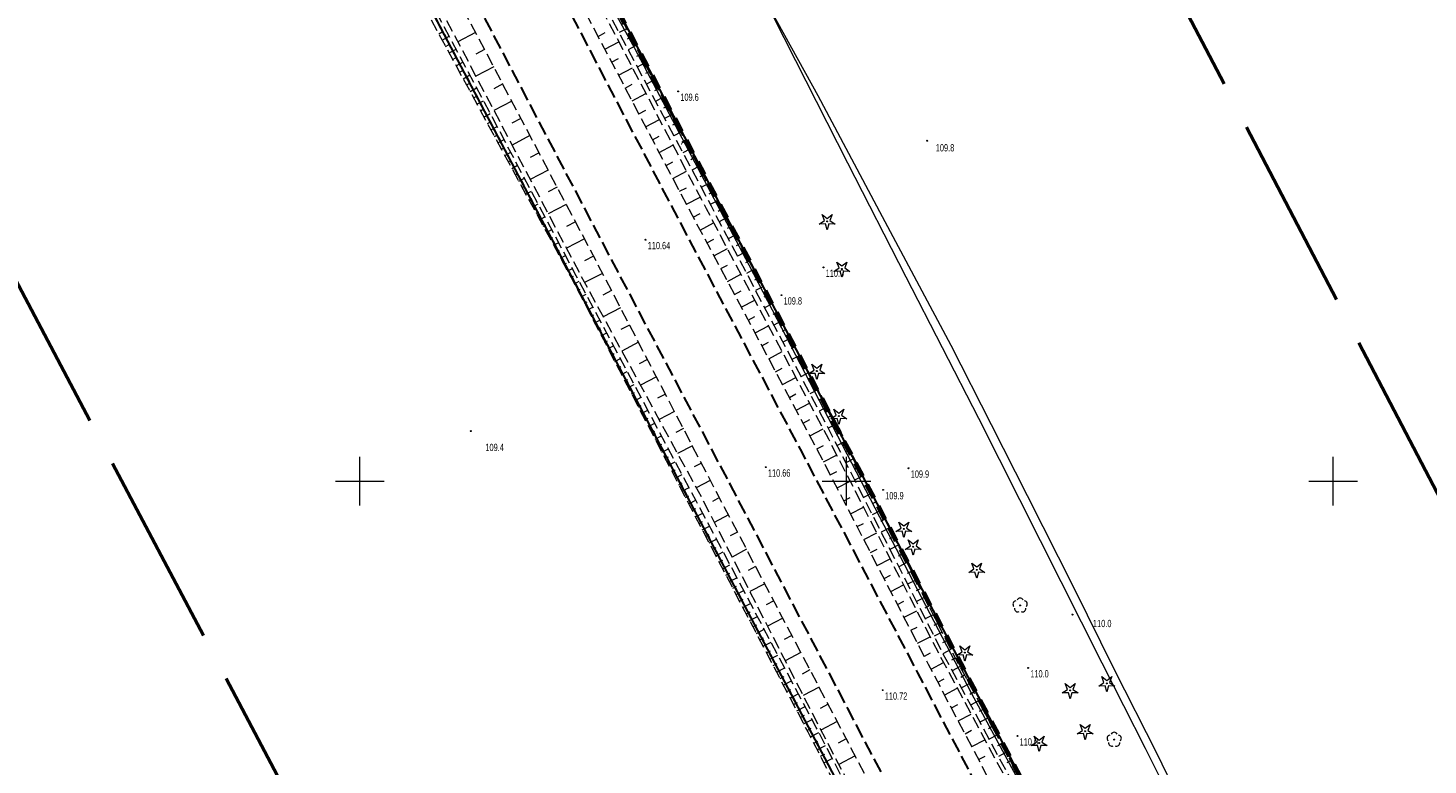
# Model space of a CAD drawing. Header units: metres. Extents: x 7531673 to 7533164, y 5721297 to 5724010.
# Tile 49 of 58: x 7531866 to 7532010, y 5723521 to 5723597. Entities that reach past the tile are written whole.
import ezdxf
from ezdxf.enums import TextEntityAlignment as Align

# ---------------------------------------------------------------- set-up
doc = ezdxf.new("R2010")
doc.units = ezdxf.units.M
for name, pattern in [('4_SUPT_01', [0]), ('GAO', [2.5, 1.5, -1]), ('GDE', [0]), ('GUZ', [1, 0.5, -0.5]), ('L_0_05', [1.75, 1.25, -0.5]), ('L_0_06', [2, 1.5, -0.5]), ('L_0_09', [2.5, 2, -0.5])]:
    doc.linetypes.add(name, pattern=pattern)
doc.layers.get('0').update_dxf_attribs({"color": 252})
for name, color, linetype, lineweight in [('Dzialki', 80, 'GDE', 30), ('EPGPO_L_0', 204, 'GAO', 70), ('jezdnia', 252, 'L_0_06', 18), ('k', 252, 'Continuous', 18), ('RTPW_T_0', 252, 'Continuous', 15), ('skarpa_nieumocniona', 252, 'L_0_05', 18), ('SUPT_E_T_0', 30, 'Continuous', 15), ('SUPT_L_0', 30, '4_SUPT_01', 18), ('Uzytki', 252, 'GUZ', 18), ('wysokosci_naturalne', 7, 'Continuous', 18), ('wysokosci_sztuczne', 7, 'Continuous', 18)]:
    doc.layers.add(name, color=color, linetype=linetype, lineweight=lineweight)
doc.layers.add('zakres', color=7, linetype='L_0_09', lineweight=50, true_color=0xff05ff)
doc.styles.get("Standard").update_dxf_attribs({"font": 'arial.ttf'})

# ---------------------------------------------------------------- blocks, each defined once
blk = doc.blocks.new('2_RTPW01')
at = {"linetype": 'Continuous'}
blk.add_circle((0, 0), 0.045, dxfattribs=at)
blk = doc.blocks.new('OBOP01_01')
at = {"linetype": 'Continuous', "lineweight": 18}
blk.add_hatch(color=0, dxfattribs=at).paths.add_polyline_path([(0, -0.1, 1), (0, 0.1, 1)])
at = {"color": 0, "linetype": 'Continuous', "lineweight": 18, "flags": 128}
blk.add_lwpolyline([(0, -1.74), (-0.35, -0.48), (-1.65, -0.54), (-0.57, 0.18), (-1.02, 1.4), (0, 0.6), (1.02, 1.4), (0.57, 0.18), (1.65, -0.54), (0.35, -0.48), (0, -1.74)], dxfattribs=at)
at = {"color": 0, "linetype": 'Continuous', "lineweight": 18}
blk.add_circle((0, 0), 0.1, dxfattribs=at)
blk = doc.blocks.new('OBOP02_01')
at = {"linetype": 'Continuous', "lineweight": 18}
blk.add_hatch(color=0, dxfattribs=at).paths.add_polyline_path([(0, -0.1, 1), (0, 0.1, 1)])
at = {"color": 0, "linetype": 'Continuous', "lineweight": 18}
blk.add_circle((0, 0), 0.1, dxfattribs=at)
for centre, radius, start, end in [((-0.77, 0.25), 0.7, 101.6336, 222.6627), ((0, 0.8), 0.7, 29.8459, 150.1541), ((0.77, 0.25), 0.7, 317.3373, 78.3664), ((-0.46, -0.64), 0.71, 174.3693, 292.5572), ((0.46, -0.64), 0.71, 247.4428, 5.6307)]:
    blk.add_arc(centre, radius, start, end, dxfattribs=at)
blk = doc.blocks.new('RTPW01')
at = {"linetype": 'Continuous', "lineweight": 13}
blk.add_hatch(color=0, dxfattribs=at).paths.add_polyline_path([(0, -0.09, 1), (0, 0.09, 1)])
at = {"color": 0, "linetype": 'Continuous', "lineweight": 13}
blk.add_circle((0, 0), 0.0906, dxfattribs=at)
blk = doc.blocks.new('RTPW02')
at = {"linetype": 'Continuous', "lineweight": 13}
blk.add_hatch(color=0, dxfattribs=at).paths.add_polyline_path([(0, -0.09, 1), (0, 0.09, 1)])
at = {"color": 0, "linetype": 'Continuous', "lineweight": 13}
blk.add_circle((0, 0), 0.0906, dxfattribs=at)

msp = doc.modelspace()

# ---------------------------------------------------------------- linework, layer by layer
at = {"layer": 'Dzialki'}
for p, q in [((7531885.88, 5723675.82), (7531979.35, 5723497.68)), ((7531971.45, 5723476.53), (7531894.47, 5723622.98))]:
    msp.add_line(p, q, dxfattribs=at)
at = {"layer": 'EPGPO_L_0', "linetype": 'GAO'}
msp.add_line((7531885.88, 5723675.82), (7531979.35, 5723497.68), dxfattribs=at)
at = {"layer": 'jezdnia', "color": 251, "lineweight": 30, "flags": 128}
for points in [[(7532144.01, 5723175.21), (7532127.08, 5723207.45), (7532114.11, 5723232.14), (7532102.3, 5723254.54), (7532088.03, 5723281.55), (7532077.73, 5723301.17), (7532068.16, 5723319.4), (7532062.19, 5723330.79), (7532049.01, 5723355.87), (7532038.62, 5723375.73), (7532025.71, 5723400.22), (7532010.71, 5723428.82), (7531998.11, 5723452.71), (7531985.81, 5723476.05), (7531980.34, 5723486.46), (7531968.93, 5723508.16), (7531957.32, 5723530.32), (7531945.42, 5723552.98), (7531932.87, 5723576.69), (7531912.23, 5723616.12), (7531898.97, 5723641.21), (7531887.79, 5723662.56), (7531876.66, 5723683.79), (7531866.18, 5723703.64), (7531858.89, 5723717.53), (7531850.12, 5723736.45), (7531842.43, 5723753.13), (7531833.79, 5723771.97), (7531825.84, 5723788.37), (7531816.36, 5723807.98), (7531810.15, 5723819.94), (7531805.61, 5723828.58), (7531802.91, 5723833.87), (7531799.8, 5723840.25), (7531796.68, 5723849.08), (7531794.6, 5723861.48), (7531794.47, 5723868.11), (7531795.83, 5723876.51), (7531798.09, 5723883.67), (7531801.96, 5723891.64), (7531806.12, 5723897.91), (7531812.76, 5723905.2), (7531818.93, 5723911.26), (7531828.48, 5723920.4)], [(7532136.91, 5723171.4), (7532119.67, 5723204.07), (7532106.97, 5723228.28), (7532095.25, 5723250.6), (7532080.72, 5723278.09), (7532070.62, 5723297.5), (7532061.74, 5723314.26), (7532056.32, 5723324.62), (7532041.87, 5723352.02), (7532031.48, 5723371.95), (7532018.51, 5723396.57), (7532003.5, 5723425.07), (7531990.97, 5723449.01), (7531979.26, 5723471.13), (7531973.24, 5723482.54), (7531961.74, 5723504.5), (7531950.13, 5723526.62), (7531938.07, 5723549.63), (7531925.74, 5723573), (7531905.09, 5723612.35), (7531891.78, 5723637.59), (7531880.61, 5723658.82), (7531869.44, 5723680.09), (7531858.96, 5723699.98), (7531849.13, 5723718.74), (7531837.94, 5723740.05), (7531825.53, 5723763.8), (7531807.79, 5723795.98), (7531802.9, 5723804.74), (7531799.01, 5723811.48)]]:
    msp.add_lwpolyline(points, dxfattribs=at)
at = {"layer": 'k', "linetype": 'Continuous', "lineweight": 18, "flags": 128}
for points in [[(7531900, 5723547.5), (7531900, 5723552.5)], [(7531950, 5723547.5), (7531950, 5723552.5)], [(7532000, 5723547.5), (7532000, 5723552.5)], [(7531897.5, 5723550), (7531902.5, 5723550)], [(7531947.5, 5723550), (7531952.5, 5723550)], [(7531997.5, 5723550), (7532002.5, 5723550)]]:
    msp.add_lwpolyline(points, dxfattribs=at)
at = {"layer": 'skarpa_nieumocniona', "color": 252, "lineweight": 18, "flags": 128}
for points in [[(7531972.27, 5723509.35), (7531983.81, 5723487.12), (7531984.61, 5723486.3), (7531984.93, 5723487.14), (7531973.13, 5723509.53), (7531960.69, 5723532.76), (7531949.43, 5723555.02), (7531936.74, 5723578.66), (7531916.27, 5723617.78), (7531902.62, 5723643.85), (7531892.13, 5723664.69), (7531880.62, 5723686.57), (7531870.37, 5723706.11), (7531861.12, 5723725.25), (7531853.92, 5723738.55), (7531846.7, 5723754.7), (7531837.98, 5723773.77), (7531829.9, 5723790.53), (7531813.68, 5723822.23), (7531813.14, 5723822.7), (7531813.2, 5723821.84), (7531828.91, 5723790.1), (7531837.06, 5723773.47), (7531845.77, 5723754.33), (7531853.05, 5723738.14), (7531859.68, 5723724.53), (7531869.32, 5723705.34), (7531879.58, 5723686.01), (7531891.21, 5723664.1), (7531901.85, 5723643.08), (7531915.42, 5723617.24), (7531936.07, 5723578.3), (7531948.57, 5723554.56), (7531959.89, 5723532.29)], [(7531983.54, 5723486.98), (7531983.58, 5723485.91), (7531982.68, 5723485.86), (7531970.35, 5723508.5), (7531958.42, 5723531.17), (7531946.8, 5723553.61), (7531934.16, 5723577.31), (7531913.46, 5723616.68), (7531900.13, 5723642.09), (7531889.02, 5723663.06), (7531877.89, 5723684.59), (7531867.4, 5723704.33), (7531857.47, 5723723.55), (7531851.46, 5723737.27), (7531843.95, 5723754.06), (7531835.13, 5723772.58), (7531827.14, 5723789.23), (7531811.76, 5723820.92), (7531812.05, 5723822.15), (7531812.86, 5723821.52), (7531828.53, 5723789.72), (7531836.49, 5723773.16), (7531845.13, 5723755.01), (7531852.68, 5723737.97), (7531859.27, 5723724.27), (7531868.91, 5723705.19), (7531879.15, 5723685.31), (7531890.52, 5723663.82), (7531901.58, 5723642.86), (7531915.1, 5723617.14), (7531935.56, 5723578.04), (7531948.13, 5723554.35), (7531959.55, 5723532.13), (7531971.84, 5723509.18)], [(7531800.16, 5723803.14), (7531800.52, 5723802.23), (7531804.9, 5723794.21), (7531822.39, 5723762.05), (7531834.43, 5723738.41), (7531845.99, 5723716.87), (7531855.45, 5723698.19), (7531866.19, 5723678.34), (7531877.35, 5723657.31), (7531888.68, 5723636.1), (7531901.83, 5723610.79), (7531922.56, 5723571.38), (7531935.1, 5723548.31), (7531947.13, 5723524.86), (7531958.49, 5723502.97), (7531971.17, 5723479.18), (7531972.14, 5723478.1), (7531972.55, 5723480.19), (7531960.24, 5723503.93), (7531948.72, 5723525.9), (7531936.52, 5723549.09), (7531924.44, 5723572.31), (7531903.64, 5723611.75), (7531890.51, 5723637.03), (7531879.1, 5723658.13), (7531868.13, 5723679.36), (7531857.4, 5723699.3), (7531847.79, 5723717.86), (7531836.34, 5723739.5), (7531824.32, 5723763.02), (7531806.63, 5723795.22), (7531801.93, 5723803.68)], [(7531800.04, 5723801.99), (7531799.4, 5723802.4), (7531799.05, 5723801.35), (7531803.63, 5723793.47), (7531820.9, 5723761.15), (7531832.99, 5723738.04), (7531843.59, 5723718.15), (7531854.4, 5723697.43), (7531864.92, 5723677.43), (7531875.93, 5723656.46), (7531887.22, 5723635.72), (7531900.41, 5723610.13), (7531921.79, 5723570.77), (7531933.83, 5723547.57), (7531946.01, 5723524.24), (7531957.32, 5723502.4), (7531969.7, 5723478.18), (7531971.14, 5723477.56), (7531970.77, 5723478.92), (7531958.3, 5723502.62), (7531946.88, 5723524.69), (7531934.54, 5723547.99), (7531922.23, 5723571.11), (7531901.31, 5723610.57), (7531888.15, 5723635.72), (7531876.77, 5723657.05), (7531865.85, 5723678.16), (7531855.08, 5723698.1), (7531845.33, 5723716.55), (7531834, 5723738.32), (7531821.94, 5723761.65), (7531804.4, 5723793.84)]]:
    msp.add_lwpolyline(points, close=True, dxfattribs=at)
at = {"layer": 'skarpa_nieumocniona', "color": 252, "linetype": 'Continuous', "lineweight": 18, "flags": 128}
for points in [[(7531927.39, 5723596.52), (7531926.62, 5723596.12)], [(7531908.09, 5723596), (7531908.46, 5723596.2)], [(7531908.44, 5723595.34), (7531909.18, 5723595.74)], [(7531911.87, 5723596.14), (7531910.04, 5723595.18)], [(7531924.47, 5723595.73), (7531925.19, 5723596.11)], [(7531925.17, 5723594.41), (7531926.6, 5723595.16)], [(7531927.86, 5723595.64), (7531927.47, 5723595.44)], [(7531908.8, 5723594.68), (7531909.17, 5723594.88)], [(7531909.16, 5723594.02), (7531909.88, 5723594.41)], [(7531912.8, 5723594.37), (7531911.89, 5723593.89)], [(7531928.32, 5723594.75), (7531927.55, 5723594.35)], [(7531928.78, 5723593.87), (7531928.4, 5723593.67)], [(7531909.52, 5723593.36), (7531909.87, 5723593.56)], [(7531909.88, 5723592.7), (7531910.58, 5723593.09)], [(7531910.23, 5723592.04), (7531910.58, 5723592.23)], [(7531913.74, 5723592.61), (7531911.9, 5723591.64)], [(7531925.86, 5723593.08), (7531926.58, 5723593.45)], [(7531926.56, 5723591.75), (7531927.99, 5723592.5)], [(7531929.25, 5723592.98), (7531928.49, 5723592.58)], [(7531910.59, 5723591.38), (7531911.29, 5723591.76)], [(7531910.95, 5723590.73), (7531911.29, 5723590.91)], [(7531914.67, 5723590.84), (7531913.75, 5723590.35)], [(7531927.26, 5723590.42), (7531927.97, 5723590.8)], [(7531929.71, 5723592.09), (7531929.34, 5723591.9)], [(7531930.18, 5723591.21), (7531929.43, 5723590.82)], [(7531911.31, 5723590.07), (7531911.99, 5723590.44)], [(7531911.67, 5723589.41), (7531912, 5723589.59)], [(7531927.96, 5723589.1), (7531929.38, 5723589.84)], [(7531930.64, 5723590.32), (7531930.27, 5723590.13)], [(7531931.1, 5723589.44), (7531930.36, 5723589.05)], [(7531912.02, 5723588.75), (7531912.69, 5723589.11)], [(7531912.38, 5723588.09), (7531912.71, 5723588.27)], [(7531915.6, 5723589.07), (7531913.77, 5723588.1)], [(7531928.66, 5723587.77), (7531929.37, 5723588.14)], [(7531931.57, 5723588.55), (7531931.2, 5723588.36)], [(7531912.74, 5723587.43), (7531913.39, 5723587.79)], [(7531913.1, 5723586.77), (7531913.42, 5723586.95)], [(7531913.45, 5723586.11), (7531914.1, 5723586.46)], [(7531916.54, 5723587.3), (7531915.62, 5723586.81)], [(7531929.35, 5723586.44), (7531930.77, 5723587.19)], [(7531932.03, 5723587.66), (7531931.3, 5723587.28)], [(7531932.49, 5723586.78), (7531932.13, 5723586.59)], [(7531913.81, 5723585.45), (7531914.13, 5723585.62)], [(7531914.17, 5723584.79), (7531914.8, 5723585.13)], [(7531917.47, 5723585.53), (7531915.63, 5723584.56)], [(7531930.05, 5723585.11), (7531930.76, 5723585.48)], [(7531932.96, 5723585.89), (7531932.24, 5723585.52)], [(7531933.42, 5723585.01), (7531933.06, 5723584.82)], [(7531914.53, 5723584.13), (7531914.84, 5723584.3)], [(7531914.89, 5723583.48), (7531915.5, 5723583.81)], [(7531918.4, 5723583.76), (7531917.48, 5723583.27)], [(7531930.75, 5723583.78), (7531932.16, 5723584.53)], [(7531933.88, 5723584.12), (7531933.17, 5723583.75)], [(7531915.24, 5723582.82), (7531915.55, 5723582.98)], [(7531915.6, 5723582.16), (7531916.2, 5723582.48)], [(7531931.45, 5723582.46), (7531932.15, 5723582.83)], [(7531934.35, 5723583.23), (7531934, 5723583.05)], [(7531934.81, 5723582.35), (7531934.11, 5723581.98)], [(7531915.96, 5723581.5), (7531916.26, 5723581.66)], [(7531916.32, 5723580.84), (7531916.91, 5723581.16)], [(7531919.33, 5723581.99), (7531917.49, 5723581.02)], [(7531932.15, 5723581.13), (7531933.56, 5723581.87)], [(7531935.28, 5723581.46), (7531934.93, 5723581.28)], [(7531916.68, 5723580.18), (7531916.97, 5723580.34)], [(7531917.03, 5723579.52), (7531917.61, 5723579.83)], [(7531920.27, 5723580.22), (7531919.34, 5723579.74)], [(7531932.84, 5723579.8), (7531933.55, 5723580.17)], [(7531933.54, 5723578.47), (7531934.95, 5723579.21)], [(7531935.74, 5723580.58), (7531935.05, 5723580.21)], [(7531936.2, 5723579.69), (7531935.86, 5723579.51)], [(7531917.39, 5723578.86), (7531917.68, 5723579.02)], [(7531917.75, 5723578.2), (7531918.31, 5723578.51)], [(7531921.2, 5723578.45), (7531919.35, 5723577.48)], [(7531936.67, 5723578.8), (7531935.99, 5723578.45)], [(7531937.14, 5723577.92), (7531936.8, 5723577.74)], [(7531918.11, 5723577.54), (7531918.39, 5723577.69)], [(7531918.46, 5723576.88), (7531919.01, 5723577.18)], [(7531918.82, 5723576.22), (7531919.09, 5723576.37)], [(7531922.13, 5723576.68), (7531921.21, 5723576.2)], [(7531934.24, 5723577.15), (7531934.94, 5723577.52)], [(7531934.95, 5723575.82), (7531936.34, 5723576.57)], [(7531937.61, 5723577.04), (7531936.92, 5723576.67)], [(7531919.18, 5723575.57), (7531919.72, 5723575.86)], [(7531919.54, 5723574.91), (7531919.8, 5723575.05)], [(7531923.07, 5723574.91), (7531921.21, 5723573.94)], [(7531938.08, 5723576.16), (7531937.74, 5723575.97)], [(7531938.56, 5723575.28), (7531937.85, 5723574.9)], [(7531919.9, 5723574.25), (7531920.42, 5723574.53)], [(7531920.25, 5723573.59), (7531920.51, 5723573.73)], [(7531935.65, 5723574.5), (7531936.35, 5723574.87)], [(7531936.36, 5723573.18), (7531937.75, 5723573.92)], [(7531939.03, 5723574.4), (7531938.67, 5723574.21)], [(7531939.5, 5723573.52), (7531938.79, 5723573.13)], [(7531920.61, 5723572.93), (7531921.12, 5723573.21)], [(7531920.97, 5723572.27), (7531921.22, 5723572.41)], [(7531924, 5723573.15), (7531923.07, 5723572.66)], [(7531937.07, 5723571.85), (7531937.76, 5723572.22)], [(7531939.97, 5723572.63), (7531939.61, 5723572.44)], [(7531921.33, 5723571.61), (7531921.83, 5723571.88)], [(7531921.69, 5723570.95), (7531921.93, 5723571.09)], [(7531924.93, 5723571.37), (7531923.08, 5723570.42)], [(7531937.77, 5723570.53), (7531939.15, 5723571.27)], [(7531940.45, 5723571.75), (7531939.72, 5723571.36)], [(7531940.92, 5723570.87), (7531940.55, 5723570.67)], [(7531922.03, 5723570.29), (7531922.53, 5723570.55)], [(7531922.38, 5723569.62), (7531922.63, 5723569.75)], [(7531922.73, 5723568.96), (7531923.24, 5723569.22)], [(7531925.85, 5723569.6), (7531924.94, 5723569.13)], [(7531938.48, 5723569.21), (7531939.17, 5723569.57)], [(7531941.39, 5723569.99), (7531940.65, 5723569.59)], [(7531923.07, 5723568.29), (7531923.33, 5723568.43)], [(7531923.42, 5723567.63), (7531923.94, 5723567.9)], [(7531926.77, 5723567.83), (7531924.99, 5723566.9)], [(7531939.18, 5723567.88), (7531940.56, 5723568.62)], [(7531941.87, 5723569.11), (7531941.49, 5723568.91)], [(7531942.34, 5723568.23), (7531941.58, 5723567.82)], [(7531923.76, 5723566.96), (7531924.03, 5723567.1)], [(7531924.11, 5723566.29), (7531924.65, 5723566.57)], [(7531939.89, 5723566.56), (7531940.58, 5723566.93)], [(7531942.81, 5723567.35), (7531942.43, 5723567.14)], [(7531943.28, 5723566.47), (7531942.51, 5723566.05)], [(7531924.45, 5723565.63), (7531924.73, 5723565.77)], [(7531924.8, 5723564.96), (7531925.35, 5723565.25)], [(7531927.7, 5723566.05), (7531926.82, 5723565.6)], [(7531940.6, 5723565.24), (7531941.97, 5723565.97)], [(7531943.76, 5723565.59), (7531943.37, 5723565.38)], [(7531925.14, 5723564.3), (7531925.43, 5723564.44)], [(7531925.49, 5723563.63), (7531926.06, 5723563.93)], [(7531928.62, 5723564.28), (7531926.9, 5723563.38)], [(7531941.3, 5723563.91), (7531941.99, 5723564.28)], [(7531944.23, 5723564.7), (7531943.45, 5723564.28)], [(7531944.7, 5723563.82), (7531944.31, 5723563.61)], [(7531925.84, 5723562.97), (7531926.12, 5723563.12)], [(7531926.18, 5723562.3), (7531926.76, 5723562.6)], [(7531929.54, 5723562.5), (7531928.7, 5723562.06)], [(7531942.01, 5723562.59), (7531943.37, 5723563.32)], [(7531945.18, 5723562.94), (7531944.38, 5723562.51)], [(7531945.65, 5723562.06), (7531945.25, 5723561.85)], [(7531926.53, 5723561.63), (7531926.82, 5723561.79)], [(7531926.87, 5723560.97), (7531927.47, 5723561.28)], [(7531930.47, 5723560.73), (7531928.82, 5723559.87)], [(7531942.71, 5723561.26), (7531943.39, 5723561.63)], [(7531943.42, 5723559.94), (7531944.78, 5723560.67)], [(7531946.12, 5723561.18), (7531945.31, 5723560.74)], [(7531927.22, 5723560.3), (7531927.52, 5723560.46)], [(7531927.56, 5723559.64), (7531928.17, 5723559.95)], [(7531927.91, 5723558.97), (7531928.22, 5723559.13)], [(7531946.59, 5723560.3), (7531946.19, 5723560.08)], [(7531947.07, 5723559.42), (7531946.24, 5723558.98)], [(7531928.26, 5723558.31), (7531928.88, 5723558.63)], [(7531928.6, 5723557.64), (7531928.91, 5723557.8)], [(7531931.39, 5723558.95), (7531930.58, 5723558.53)], [(7531944.13, 5723558.62), (7531944.8, 5723558.98)], [(7531944.83, 5723557.29), (7531946.18, 5723558.02)], [(7531947.54, 5723558.54), (7531947.12, 5723558.31)], [(7531948.01, 5723557.65), (7531947.18, 5723557.21)], [(7531928.95, 5723556.98), (7531929.58, 5723557.31)], [(7531929.29, 5723556.31), (7531929.61, 5723556.48)], [(7531932.31, 5723557.18), (7531930.73, 5723556.35)], [(7531945.54, 5723555.97), (7531946.21, 5723556.33)], [(7531948.49, 5723556.77), (7531948.06, 5723556.55)], [(7531929.64, 5723555.64), (7531930.29, 5723555.98)], [(7531929.98, 5723554.98), (7531930.31, 5723555.15)], [(7531933.23, 5723555.41), (7531932.46, 5723555)], [(7531946.24, 5723554.65), (7531947.59, 5723555.37)], [(7531948.96, 5723555.89), (7531948.11, 5723555.44)], [(7531949.43, 5723555.02), (7531949, 5723554.79)], [(7531930.33, 5723554.31), (7531930.99, 5723554.66)], [(7531930.67, 5723553.65), (7531931.01, 5723553.82)], [(7531931.02, 5723552.98), (7531931.7, 5723553.33)], [(7531934.16, 5723553.63), (7531932.64, 5723552.84)], [(7531946.95, 5723553.32), (7531947.62, 5723553.67)], [(7531949.88, 5723554.12), (7531949.02, 5723553.68)], [(7531931.37, 5723552.32), (7531931.71, 5723552.49)], [(7531931.71, 5723551.65), (7531932.4, 5723552.01)], [(7531947.64, 5723551.99), (7531948.98, 5723552.69)], [(7531950.33, 5723553.23), (7531949.9, 5723553.01)], [(7531950.79, 5723552.33), (7531949.92, 5723551.9)], [(7531932.06, 5723550.98), (7531932.4, 5723551.17)], [(7531932.4, 5723550.32), (7531933.11, 5723550.68)], [(7531935.08, 5723551.86), (7531934.34, 5723551.47)], [(7531948.33, 5723550.66), (7531949, 5723551.01)], [(7531951.24, 5723551.44), (7531950.81, 5723551.22)], [(7531951.69, 5723550.55), (7531950.83, 5723550.12)], [(7531932.75, 5723549.65), (7531933.1, 5723549.84)], [(7531933.09, 5723548.99), (7531933.81, 5723549.36)], [(7531936, 5723550.08), (7531934.55, 5723549.32)], [(7531949.02, 5723549.33), (7531950.36, 5723550.02)], [(7531952.14, 5723549.66), (7531951.71, 5723549.44)], [(7531933.44, 5723548.32), (7531933.8, 5723548.51)], [(7531933.78, 5723547.66), (7531934.52, 5723548.04)], [(7531936.93, 5723548.31), (7531936.21, 5723547.93)], [(7531949.71, 5723547.99), (7531950.37, 5723548.34)], [(7531952.59, 5723548.77), (7531951.74, 5723548.33)], [(7531953.04, 5723547.87), (7531952.62, 5723547.66)], [(7531934.13, 5723546.99), (7531934.5, 5723547.18)], [(7531934.48, 5723546.33), (7531935.22, 5723546.71)], [(7531937.86, 5723546.54), (7531936.4, 5723545.77)], [(7531950.4, 5723546.66), (7531951.73, 5723547.35)], [(7531953.49, 5723546.98), (7531952.64, 5723546.55)], [(7531934.83, 5723545.66), (7531935.2, 5723545.86)], [(7531935.17, 5723545), (7531935.92, 5723545.39)], [(7531938.79, 5723544.77), (7531938.05, 5723544.38)], [(7531951.09, 5723545.33), (7531951.75, 5723545.67)], [(7531951.78, 5723544), (7531953.1, 5723544.68)], [(7531953.94, 5723546.09), (7531953.52, 5723545.87)], [(7531954.4, 5723545.2), (7531953.55, 5723544.77)], [(7531935.52, 5723544.33), (7531935.89, 5723544.53)], [(7531935.87, 5723543.67), (7531936.62, 5723544.06)], [(7531954.85, 5723544.3), (7531954.42, 5723544.09)], [(7531955.3, 5723543.41), (7531954.46, 5723542.98)], [(7531936.21, 5723543), (7531936.59, 5723543.2)], [(7531936.56, 5723542.34), (7531937.32, 5723542.74)], [(7531936.91, 5723541.67), (7531937.29, 5723541.87)], [(7531939.72, 5723543), (7531938.23, 5723542.21)], [(7531952.47, 5723542.67), (7531953.13, 5723543.01)], [(7531953.16, 5723541.34), (7531954.47, 5723542.02)], [(7531955.75, 5723542.52), (7531955.33, 5723542.31)], [(7531937.26, 5723541.01), (7531938.02, 5723541.41)], [(7531937.6, 5723540.34), (7531937.99, 5723540.54)], [(7531940.65, 5723541.23), (7531939.9, 5723540.83)], [(7531956.2, 5723541.63), (7531955.36, 5723541.2)], [(7531956.65, 5723540.73), (7531956.23, 5723540.52)], [(7531937.95, 5723539.68), (7531938.73, 5723540.08)], [(7531938.3, 5723539.01), (7531938.69, 5723539.22)], [(7531941.59, 5723539.46), (7531940.05, 5723538.65)], [(7531953.85, 5723540), (7531954.5, 5723540.34)], [(7531954.54, 5723538.67), (7531955.84, 5723539.35)], [(7531957.1, 5723539.84), (7531956.27, 5723539.42)], [(7531957.56, 5723538.95), (7531957.14, 5723538.74)], [(7531938.64, 5723538.35), (7531939.43, 5723538.76)], [(7531938.99, 5723537.68), (7531939.38, 5723537.89)], [(7531942.52, 5723537.69), (7531941.74, 5723537.28)], [(7531955.23, 5723537.34), (7531955.88, 5723537.68)], [(7531958.01, 5723538.06), (7531957.17, 5723537.64)], [(7531939.34, 5723537.02), (7531940.13, 5723537.43)], [(7531939.69, 5723536.35), (7531940.08, 5723536.56)], [(7531940.03, 5723535.69), (7531940.83, 5723536.11)], [(7531955.92, 5723536.01), (7531957.21, 5723536.68)], [(7531958.46, 5723537.16), (7531958.04, 5723536.95)], [(7531958.91, 5723536.27), (7531958.08, 5723535.85)], [(7531940.38, 5723535.02), (7531940.78, 5723535.23)], [(7531940.73, 5723534.36), (7531941.53, 5723534.78)], [(7531943.45, 5723535.92), (7531941.88, 5723535.09)], [(7531956.61, 5723534.68), (7531957.25, 5723535.01)], [(7531959.36, 5723535.38), (7531958.95, 5723535.17)], [(7531941.07, 5723533.69), (7531941.48, 5723533.91)], [(7531941.42, 5723533.03), (7531942.24, 5723533.46)], [(7531944.38, 5723534.15), (7531943.59, 5723533.73)], [(7531957.3, 5723533.34), (7531958.59, 5723534.01)], [(7531959.81, 5723534.49), (7531958.99, 5723534.07)], [(7531960.26, 5723533.6), (7531959.85, 5723533.39)], [(7531941.77, 5723532.37), (7531942.18, 5723532.58)], [(7531942.11, 5723531.7), (7531942.94, 5723532.13)], [(7531945.31, 5723532.38), (7531943.7, 5723531.54)], [(7531957.99, 5723532.01), (7531958.63, 5723532.35)], [(7531960.72, 5723532.7), (7531959.9, 5723532.27)], [(7531961.19, 5723531.82), (7531960.78, 5723531.61)], [(7531942.46, 5723531.04), (7531942.88, 5723531.25)], [(7531942.81, 5723530.37), (7531943.64, 5723530.8)], [(7531946.24, 5723530.61), (7531945.43, 5723530.18)], [(7531958.68, 5723530.68), (7531959.97, 5723531.36)], [(7531961.66, 5723530.94), (7531960.85, 5723530.51)], [(7531943.16, 5723529.71), (7531943.57, 5723529.92)], [(7531943.5, 5723529.04), (7531944.34, 5723529.48)], [(7531959.38, 5723529.35), (7531960.03, 5723529.7)], [(7531962.13, 5723530.06), (7531961.73, 5723529.84)], [(7531962.61, 5723529.18), (7531961.8, 5723528.75)], [(7531943.85, 5723528.38), (7531944.27, 5723528.6)], [(7531944.2, 5723527.71), (7531945.04, 5723528.15)], [(7531947.17, 5723528.84), (7531945.53, 5723527.98)], [(7531960.08, 5723528.03), (7531961.38, 5723528.71)], [(7531963.08, 5723528.3), (7531962.68, 5723528.08)], [(7531963.55, 5723527.42), (7531962.75, 5723526.99)], [(7531944.54, 5723527.05), (7531944.97, 5723527.27)], [(7531944.89, 5723526.38), (7531945.74, 5723526.83)], [(7531948.1, 5723527.07), (7531947.27, 5723526.63)], [(7531960.77, 5723526.7), (7531961.43, 5723527.05)], [(7531961.47, 5723525.37), (7531962.8, 5723526.07)], [(7531964.02, 5723526.53), (7531963.63, 5723526.32)], [(7531945.24, 5723525.72), (7531945.67, 5723525.94)], [(7531945.59, 5723525.05), (7531946.45, 5723525.5)], [(7531945.93, 5723524.39), (7531946.37, 5723524.61)], [(7531949.03, 5723525.3), (7531947.36, 5723524.42)], [(7531964.5, 5723525.65), (7531963.7, 5723525.23)], [(7531964.97, 5723524.77), (7531964.57, 5723524.56)], [(7531946.28, 5723523.72), (7531947.15, 5723524.17)], [(7531946.62, 5723523.06), (7531947.06, 5723523.28)], [(7531949.96, 5723523.53), (7531949.12, 5723523.09)], [(7531962.17, 5723524.04), (7531962.84, 5723524.4)], [(7531962.87, 5723522.72), (7531964.22, 5723523.43)], [(7531965.44, 5723523.89), (7531964.65, 5723523.47)], [(7531946.97, 5723522.39), (7531947.83, 5723522.84)], [(7531947.31, 5723521.72), (7531947.75, 5723521.95)], [(7531950.89, 5723521.76), (7531949.2, 5723520.87)], [(7531963.57, 5723521.39), (7531964.25, 5723521.75)], [(7531965.91, 5723523.01), (7531965.52, 5723522.8)], [(7531966.38, 5723522.13), (7531965.6, 5723521.71)], [(7531947.66, 5723521.06), (7531948.52, 5723521.51)], [(7531966.86, 5723521.24), (7531966.47, 5723521.04)]]:
    msp.add_lwpolyline(points, dxfattribs=at)
at = {"layer": 'SUPT_L_0', "linetype": '4_SUPT_01'}
for p, q in [((7531916.23, 5723616.43), (7531928.17, 5723594.57)), ((7531947.09, 5723589.63), (7531940.18, 5723602.15)), ((7531944.77, 5723593.23), (7531942.38, 5723597.94)), ((7531928.17, 5723594.57), (7531939.94, 5723572.23)), ((7531950.12, 5723582.71), (7531944.77, 5723593.23)), ((7531953.69, 5723577.19), (7531947.09, 5723589.63)), ((7531956.11, 5723570.99), (7531950.12, 5723582.71)), ((7531960.74, 5723563.95), (7531953.69, 5723577.19)), ((7531939.94, 5723572.23), (7531953.38, 5723546.35)), ((7531963.58, 5723556.45), (7531956.11, 5723570.99)), ((7531964.89, 5723555.8), (7531960.74, 5723563.95)), ((7531976.27, 5723531.31), (7531963.58, 5723556.45)), ((7531968.58, 5723548.49), (7531964.89, 5723555.8)), ((7531973.38, 5723539.02), (7531968.58, 5723548.49)), ((7531953.38, 5723546.35), (7531962.83, 5723528.19)), ((7531977.49, 5723530.67), (7531973.38, 5723539.02)), ((7531980.72, 5723522.54), (7531976.27, 5723531.31)), ((7531981.9, 5723521.97), (7531977.49, 5723530.67)), ((7531962.83, 5723528.19), (7531975.99, 5723503.82)), ((7531985.4, 5723513.15), (7531980.72, 5723522.54)), ((7531984.8, 5723516.04), (7531981.9, 5723521.97))]:
    msp.add_line(p, q, dxfattribs=at)
at = {"layer": 'Uzytki'}
for p, q in [((7531817.49, 5723769.44), (7531971.45, 5723476.53)), ((7531979.35, 5723497.68), (7531885.88, 5723675.82))]:
    msp.add_line(p, q, dxfattribs=at)
at = {"layer": 'wysokosci_naturalne', "color": 252}
for p in [(7531932.7, 5723590.07), (7531947.63, 5723571.98), (7531943.31, 5723569.13), (7531956.37, 5723551.33), (7531953.75, 5723549.12), (7531968.66, 5723530.81), (7531967.56, 5723523.81)]:
    msp.add_point(p, dxfattribs=at)
at = {"layer": 'wysokosci_sztuczne', "color": 252}
for p in [(7531929.35, 5723574.82), (7531941.69, 5723551.44), (7531953.71, 5723528.52)]:
    msp.add_point(p, dxfattribs=at)
at = {"layer": 'zakres', "color": 6, "lineweight": 50, "ltscale": 10}
msp.add_lwpolyline([(7531711.14, 5723861.32), (7531927.66, 5723451.28), (7532248.91, 5722837.99), (7532655.42, 5722066.69), (7533061.63, 5721296.9), (7533163.78, 5721347.42), (7533045.85, 5721572.87), (7532868.05, 5721917.16), (7532735.17, 5722175.75), (7532682.94, 5722276.17), (7532755.64, 5722321.46), (7532723.06, 5722383.63), (7532650.28, 5722338.29), (7532322.07, 5722954.54), (7532208.28, 5723169.59), (7531836.58, 5723882.95), (7531911.57, 5723950.84), (7531857.88, 5724010.14), (7531797.9, 5723955.84), (7531782.57, 5723984.68), (7531673.37, 5723932.85)], close=True, dxfattribs=at)

# ---------------------------------------------------------------- block references
at = {"color": 74, "linetype": 'Continuous', "xscale": 0.5, "yscale": 0.5, "zscale": 0.5}
for name, p in [('OBOP01_01', (7531948.01, 5723576.71)), ('OBOP01_01', (7531949.52, 5723571.83)), ('OBOP01_01', (7531946.95, 5723561.33)), ('OBOP01_01', (7531949.21, 5723556.7)), ('OBOP01_01', (7531955.88, 5723545.1)), ('OBOP01_01', (7531956.85, 5723543.26)), ('OBOP01_01', (7531963.37, 5723540.89)), ('OBOP02_01', (7531967.83, 5723537.24)), ('OBOP01_01', (7531962.15, 5723532.38)), ('OBOP01_01', (7531972.98, 5723528.5)), ('OBOP01_01', (7531976.73, 5723529.21)), ('OBOP01_01', (7531974.51, 5723524.3)), ('OBOP01_01', (7531969.79, 5723523.09)), ('OBOP02_01', (7531977.5, 5723523.44))]:
    msp.add_blockref(name, p, dxfattribs=at)
at = {"layer": 'RTPW_T_0'}
for p in [(7531958.29, 5723585), (7531911.38, 5723555.16), (7531973.2, 5723536.29)]:
    msp.add_blockref('2_RTPW01', p, dxfattribs=at)
at = {"layer": 'wysokosci_naturalne', "color": 252, "linetype": 'Continuous', "xscale": 0.5, "yscale": 0.5, "zscale": 0.5}
for p in [(7531932.7, 5723590.07), (7531947.63, 5723571.98), (7531943.31, 5723569.13), (7531956.37, 5723551.33), (7531953.75, 5723549.12), (7531968.66, 5723530.81), (7531967.56, 5723523.81)]:
    msp.add_blockref('RTPW01', p, dxfattribs=at)
at = {"layer": 'wysokosci_sztuczne', "color": 252, "linetype": 'Continuous', "xscale": 0.5, "yscale": 0.5, "zscale": 0.5}
for p in [(7531929.35, 5723574.82), (7531941.69, 5723551.44), (7531953.71, 5723528.52)]:
    msp.add_blockref('RTPW02', p, dxfattribs=at)

# ---------------------------------------------------------------- texts
at = {"layer": 'RTPW_T_0', "width": 0.7}
for s, p in [('109.8', (7531959.16, 5723583.9)), ('109.4', (7531912.88, 5723553.1)), ('110.0', (7531975.31, 5723535))]:
    msp.add_text(s, height=0.75, dxfattribs=at).set_placement(p)
at = {"layer": 'SUPT_E_T_0', "width": 0.7}
msp.add_text('t', height=0.75, rotation=297.78, dxfattribs=at).set_placement((7531933.3, 5723584.84), align=Align.MIDDLE)
at = {"layer": 'wysokosci_naturalne', "color": 252, "lineweight": 15, "width": 0.66}
for s, p in [('109.6', (7531932.92, 5723589.1)), ('110.0', (7531947.85, 5723571.01)), ('109.8', (7531943.53, 5723568.16)), ('109.9', (7531956.59, 5723550.36)), ('109.9', (7531953.97, 5723548.14)), ('110.0', (7531968.88, 5723529.83)), ('110.0', (7531967.78, 5723522.83))]:
    msp.add_text(s, height=0.75, dxfattribs=at).set_placement(p)
at = {"layer": 'wysokosci_sztuczne', "color": 252, "lineweight": 15, "width": 0.66}
for s, p in [('110.64', (7531929.57, 5723573.85)), ('110.66', (7531941.92, 5723550.47)), ('110.72', (7531953.93, 5723527.54))]:
    msp.add_text(s, height=0.75, dxfattribs=at).set_placement(p)

doc.saveas('drawing.dxf')
